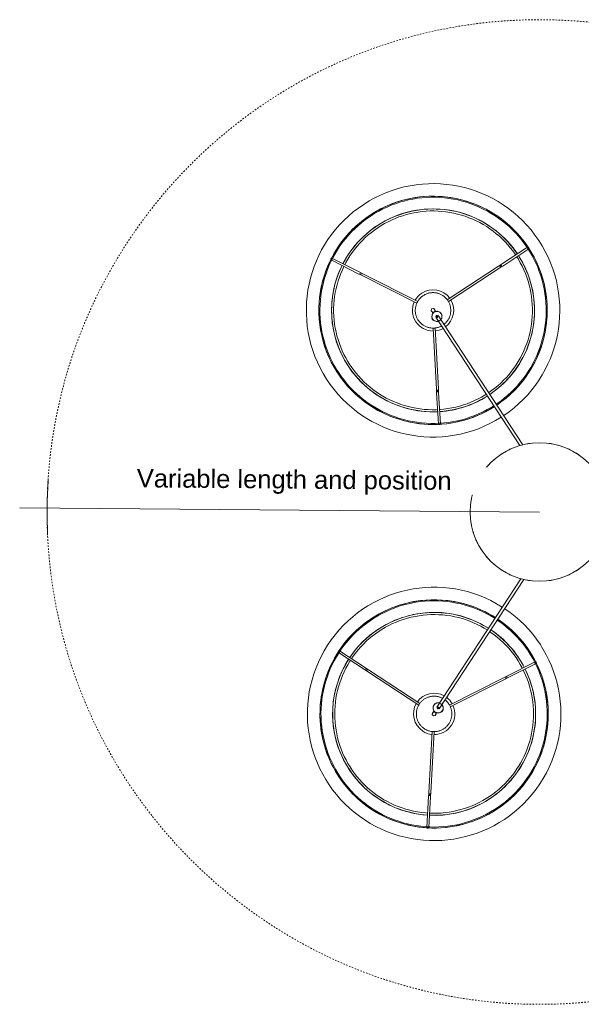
# Model space of a CAD drawing. Header units: millimetres. Extents: x -4228 to 3742, y -1328 to 7565.
# Tile 4 of 7: x -4228 to -3120, y 5623 to 7565. Entities that reach past the tile are written whole.
import ezdxf

# ---------------------------------------------------------------- set-up
doc = ezdxf.new("R2010")
doc.units = ezdxf.units.MM
doc.linetypes.add('Dash', pattern=[6, 3, -3])
doc.layers.add('A-ANNO-DIMS', color=7, linetype='Dash', lineweight=15, true_color=0xd2d2d2)
doc.layers.add('A-ANNO-DIMS-18', color=7, linetype='Continuous', lineweight=9)
doc.layers.add('E-LITE-EQPM', color=7, linetype='Continuous', lineweight=20)
doc.styles.add('Arial', font='arial.ttf', dxfattribs={"height": 36})
doc.dimstyles.new('Radial_-_3mm_Arial', dxfattribs={"dimscale": 304.8, "dimtxt": 36.729338, "dimasz": 0, "dimexe": 0.177165, "dimexo": 0, "dimgap": 0.103346, "dimtad": 1, "dimjust": 3, "dimdec": 0, "dimzin": 0, "dimdsep": 46, "dimtxsty": 'Arial', "dimblk1": 'NONE', "dimblk2": 'NONE', "dimsah": 1, "dimcen": 0.09, "dimdle": 0.177165, "dimadec": 0, "dimazin": 0, "dimtfac": 1, "dimtdec": 4, "dimtix": 1, "dimtmove": 0, "dimatfit": 2, "dimfxl": 1, "dimtvp": 1, "dimtfill": 1, "dimtolj": 1, "dimtzin": 0, "dimarcsym": 2})

# ---------------------------------------------------------------- blocks, each defined once
blk = doc.blocks.new('64314-3L   _Suspended_tensor - 64314-54-3L CONGA Black_White pendant lamp ø450-3L-720679-Planta_PDF')
at = {"layer": 'E-LITE-EQPM'}
for p, q in [((-326.6, -61.6), (-298.9, -6.8)), ((-295.3, -8.6), (-323, -63.4)), ((-388, -197.6), (-133, -30.7)), ((-131.5, -36.9), (-384.7, -202.6)), ((132.5, -32.9), (387.5, -199.7)), ((485.2, -72.6), (518.8, -21.2)), ((522.1, -23.4), (488.5, -74.8)), ((384.2, -204.7), (131, -39)), ((-384.3, -175.9), (-329.8, -67.9)), ((-326.2, -69.7), (-380.7, -177.6)), ((-328.2, -67), (-326.3, -63.2)), ((-324.4, -63.9), (-326.4, -67.9)), ((483, -77.8), (485.3, -74.2)), ((487.1, -75.2), (484.7, -78.9)), ((415.1, -179.7), (481.3, -78.5)), ((484.7, -80.7), (418.4, -182)), ((-392.2, -191.1), (-393.9, -192.2)), ((-393.2, -193.3), (-393.9, -192.2)), ((-393.5, -191.9), (-392.9, -192.9)), ((-390.6, -190), (-392.2, -191.1)), ((-391, -190.3), (-390.4, -191.2)), ((-390.6, -190), (-389.9, -191.1)), ((-381.4, -191.6), (-380.2, -192.5)), ((-553.9, -214.5), (-432.9, -207.7)), ((-432.9, -211.7), (-553.6, -218.5)), ((-397.6, -203.9), (-397.8, -203.9)), ((-396.4, -203.1), (-395.7, -202.6)), ((-392.4, -207.6), (-393.1, -208.1)), ((-391.3, -208.6), (-392.6, -207.7)), ((235.1, -202.9), (173.8, -199.5)), ((174, -195.5), (235.3, -198.9)), ((240.7, -202.2), (236.2, -201.9)), ((236.4, -199.9), (240.8, -200.2)), ((362.9, -210), (242.1, -203.3)), ((242.4, -199.3), (363.1, -206)), ((376.1, -201.1), (376.4, -199.6)), ((378.3, -210.1), (378.9, -209.2)), ((378.3, -210.1), (378.5, -210.2)), ((378.6, -210.3), (380, -211.2)), ((378.8, -210.4), (379.4, -209.4)), ((380, -211.2), (381.7, -212.3)), ((381.3, -212), (381.9, -211.1)), ((382.4, -211.2), (381.7, -212.3)), ((392.6, -210.2), (391.9, -209.8)), ((393.9, -211), (393.9, -211.2)), ((395.2, -204.7), (395.9, -205.2)), ((395.7, -203.3), (395.3, -204.9)), ((-622.2, -218.3), (-560.9, -214.9)), ((-560.7, -218.8), (-622, -222.3)), ((-559.6, -215.8), (-555.3, -215.5)), ((-555.2, -217.5), (-559.6, -217.8)), ((-314.7, -339.2), (-380.8, -238)), ((-377.4, -235.9), (-311.3, -337)), ((466.2, -349.9), (411.6, -241.8)), ((415.2, -240.2), (469.8, -348.1)), ((-310.6, -343.6), (-313, -339.9)), ((-311.3, -338.8), (-308.9, -342.5)), ((-277.2, -396.5), (-310.8, -345.1)), ((-307.4, -342.9), (-273.8, -394.3)), ((469.8, -354.7), (467.8, -350.8)), ((497.1, -411), (469.4, -356.2)), ((469.6, -349.9), (471.5, -353.8)), ((472.9, -354.4), (500.6, -409.2))]:
    blk.add_line(p, q, dxfattribs=at)
at = {"layer": 'E-LITE-EQPM', "flags": 128}
for points in [[(-586.6, -331), (-591.3, -323.4), (-595.8, -315.6), (-600, -307.6), (-603.8, -299.5), (-607.3, -291.2), (-610.5, -282.7), (-613.3, -274.2), (-615.8, -265.5), (-617.9, -256.8), (-619.7, -248), (-621.1, -239.1), (-622.2, -230.1), (-622.9, -221.2), (-623.3, -212.2), (-623.3, -203.2), (-622.9, -194.2), (-622.2, -185.2), (-621.1, -176.3), (-619.6, -167.4), (-617.8, -158.6), (-615.7, -149.8), (-613.2, -141.2), (-610.4, -132.6), (-607.2, -124.2), (-603.7, -115.9), (-599.8, -107.8), (-595.7, -99.8), (-591.2, -92), (-586.4, -84.3), (-581.3, -76.9), (-575.9, -69.7), (-570.3, -62.7), (-564.3, -55.9), (-558.1, -49.4), (-551.7, -43.2), (-545, -37.1), (-538, -31.4), (-530.9, -26), (-523.5, -20.8), (-515.9, -16), (-508.1, -11.4), (-500.2, -7.2), (-492.1, -3.2), (-483.8, 0.3), (-475.4, 3.6), (-466.9, 6.5), (-458.3, 9.1), (-449.6, 11.3), (-440.8, 13.2), (-431.9, 14.7), (-423, 15.9), (-414, 16.7), (-405, 17.2), (-396, 17.2), (-387, 17), (-378, 16.4), (-369.1, 15.4), (-360.2, 14), (-351.3, 12.3), (-342.6, 10.3), (-333.9, 7.9), (-325.3, 5.1), (-316.9, 2), (-308.5, -1.4), (-300.4, -5.1), (-292.3, -9.2), (-284.5, -13.6), (-276.8, -18.3), (-269.3, -23.3), (-262, -28.6), (-255, -34.2), (-248.2, -40.1), (-241.6, -46.2), (-235.2, -52.6), (-229.2, -59.2), (-223.4, -66.1), (-217.8, -73.2), (-212.6, -80.6), (-211.5, -82.2)], [(-213.2, -83.3), (-216.6, -78.3), (-221.9, -71.2), (-227.5, -64.2), (-233.4, -57.5), (-239.5, -51), (-245.9, -44.8), (-252.6, -38.9), (-259.5, -33.2), (-266.5, -27.8), (-273.9, -22.6), (-281.4, -17.8), (-289.1, -13.3), (-296.9, -9.1), (-304.9, -5.2), (-313.1, -1.6), (-321.4, 1.6), (-329.9, 4.5), (-338.4, 7.1), (-347.1, 9.3), (-355.8, 11.2), (-364.6, 12.7), (-373.4, 13.9), (-382.3, 14.7), (-391.2, 15.1), (-400.1, 15.3), (-409.1, 15), (-418, 14.4), (-426.8, 13.4), (-435.7, 12.1), (-444.4, 10.4), (-453.1, 8.4), (-461.7, 6), (-470.2, 3.3), (-478.6, 0.3), (-486.9, -3.1), (-495, -6.8), (-502.9, -10.8), (-510.7, -15.2), (-518.3, -19.8), (-525.8, -24.8), (-533, -30), (-540, -35.6), (-546.8, -41.4), (-553.3, -47.4), (-559.6, -53.8), (-565.6, -60.3), (-571.4, -67.2), (-576.9, -74.2), (-582.1, -81.4), (-587, -88.9), (-591.6, -96.5), (-595.9, -104.4), (-599.8, -112.3), (-603.5, -120.5), (-606.8, -128.8), (-609.8, -137.2), (-612.5, -145.7), (-614.8, -154.3), (-616.8, -163), (-618.4, -171.8), (-619.6, -180.6), (-620.5, -189.5), (-621.1, -198.4), (-621.3, -207.3), (-621.1, -216.2), (-620.6, -225.1), (-619.8, -234), (-618.5, -242.9), (-617, -251.6), (-615, -260.4), (-612.8, -269), (-610.1, -277.5), (-607.2, -285.9), (-603.9, -294.2), (-600.3, -302.4), (-596.3, -310.4), (-592.1, -318.2), (-587.5, -325.9), (-584.9, -329.9)], [(211.1, -84.3), (214.5, -79.3), (219.8, -72.1), (225.5, -65.1), (231.4, -58.3), (237.6, -51.8), (244.1, -45.5), (250.8, -39.5), (257.7, -33.7), (264.9, -28.3), (272.2, -23.1), (279.8, -18.2), (287.6, -13.7), (295.5, -9.4), (303.6, -5.5), (311.9, -1.9), (320.2, 1.4), (328.8, 4.3), (337.4, 6.9), (346.1, 9.1), (354.9, 11), (363.8, 12.6), (372.7, 13.7), (381.7, 14.6), (390.7, 15), (399.7, 15.1), (408.7, 14.9), (417.6, 14.3), (426.6, 13.3), (435.5, 12), (444.3, 10.3), (453.1, 8.2), (461.8, 5.8), (470.4, 3.1), (478.8, 0), (487.1, -3.4), (495.3, -7.1), (503.4, -11.2), (511.2, -15.6), (518.9, -20.3), (526.4, -25.3), (533.7, -30.5), (540.7, -36.1), (547.6, -42), (554.2, -48.1), (560.5, -54.5), (566.6, -61.1), (572.4, -68), (578, -75.1), (583.2, -82.4), (588.2, -89.9), (592.8, -97.6), (597.1, -105.5), (601.2, -113.6), (604.8, -121.8), (608.2, -130.2), (611.2, -138.6), (613.9, -147.2), (616.2, -155.9), (618.2, -164.7), (619.9, -173.6), (621.1, -182.5), (622.1, -191.4), (622.6, -200.4), (622.8, -209.4), (622.7, -218.4), (622.1, -227.4), (621.3, -236.4), (620, -245.3), (618.4, -254.1), (616.5, -262.9), (614.2, -271.6), (611.6, -280.2), (608.6, -288.7), (605.3, -297.1), (601.6, -305.3), (597.6, -313.4), (593.3, -321.3), (588.7, -329), (586.1, -333.1)], [(584.4, -332), (589.2, -324.5), (593.6, -316.7), (597.7, -308.8), (601.5, -300.7), (605, -292.5), (608.1, -284.2), (610.9, -275.7), (613.4, -267.1), (615.5, -258.5), (617.2, -249.7), (618.7, -240.9), (619.7, -232), (620.4, -223.1), (620.8, -214.2), (620.8, -205.3), (620.4, -196.4), (619.7, -187.5), (618.6, -178.6), (617.2, -169.8), (615.4, -161.1), (613.3, -152.4), (610.8, -143.9), (608, -135.4), (604.8, -127), (601.4, -118.8), (597.6, -110.8), (593.4, -102.8), (589, -95.1), (584.2, -87.5), (579.2, -80.2), (573.9, -73), (568.3, -66.1), (562.4, -59.4), (556.2, -52.9), (549.8, -46.7), (543.2, -40.8), (536.3, -35.1), (529.2, -29.7), (521.9, -24.6), (514.4, -19.8), (506.7, -15.3), (498.8, -11.1), (490.8, -7.2), (482.6, -3.6), (474.3, -0.4), (465.8, 2.5), (457.3, 5.1), (448.6, 7.3), (439.9, 9.1), (431.1, 10.6), (422.3, 11.8), (413.4, 12.6), (404.5, 13), (395.5, 13.1), (386.6, 12.9), (377.7, 12.2), (368.8, 11.3), (360, 9.9), (351.3, 8.2), (342.6, 6.2), (334, 3.8), (325.5, 1.1), (317.1, -1.9), (308.8, -5.3), (300.7, -9.1), (292.8, -13.1), (285, -17.4), (277.4, -22.1), (270, -27.1), (262.8, -32.3), (255.8, -37.9), (249, -43.7), (242.5, -49.8), (236.2, -56.1), (230.2, -62.7), (224.4, -69.5), (218.9, -76.6), (213.7, -83.8), (212.7, -85.3)], [(-507.7, -40.5), (-500.9, -36.2), (-494, -32.2), (-486.9, -28.5), (-479.7, -25.1), (-472.3, -22), (-464.8, -19.2), (-457.2, -16.7), (-449.5, -14.5), (-441.7, -12.6), (-433.9, -11), (-426, -9.8), (-418.1, -8.8), (-410.1, -8.2), (-402.1, -7.9), (-394.1, -7.9), (-386.1, -8.2), (-378.1, -8.8), (-370.2, -9.8), (-362.3, -11.1), (-354.5, -12.7), (-346.7, -14.6), (-339, -16.8), (-331.4, -19.3), (-323.9, -22.1), (-316.6, -25.3), (-309.8, -28.5)], [(-311.6, -32), (-314.4, -30.7), (-321.5, -27.5), (-328.8, -24.5), (-336.2, -21.9), (-343.6, -19.6), (-351.2, -17.5), (-358.9, -15.8), (-366.6, -14.4), (-374.3, -13.3), (-382.1, -12.5), (-390, -12), (-397.8, -11.8), (-405.6, -12), (-413.5, -12.4), (-421.3, -13.2), (-429, -14.3), (-436.7, -15.6), (-444.4, -17.3), (-452, -19.3), (-459.5, -21.6), (-466.9, -24.2), (-474.2, -27.1), (-481.3, -30.3), (-488.3, -33.8), (-495.2, -37.5), (-502, -41.5), (-505.5, -43.8)], [(232.1, -98), (233.6, -95.6), (238.4, -89.1), (243.3, -82.9), (248.5, -76.8), (254, -70.9), (259.6, -65.3), (265.5, -59.9), (271.6, -54.7), (277.9, -49.8), (284.4, -45.1), (291.1, -40.7), (298, -36.6), (305, -32.7), (312.1, -29.2), (319.4, -25.9), (326.9, -22.9), (334.4, -20.2), (342, -17.8), (349.8, -15.8), (357.6, -14), (365.4, -12.6), (373.3, -11.4), (381.3, -10.6), (389.3, -10.1), (397.3, -9.9), (405.3, -10.1), (413.3, -10.5), (421.2, -11.3), (429.2, -12.4), (437, -13.8), (444.8, -15.6), (452.6, -17.6), (460.2, -19.9), (467.8, -22.6), (475.2, -25.5), (482.5, -28.8), (489.7, -32.3), (496.7, -36.1), (503.6, -40.2), (505.6, -41.5)], [(503.4, -44.9), (498.4, -41.7), (491.6, -37.9), (484.6, -34.2), (477.5, -30.9), (470.3, -27.9), (463, -25.1), (455.5, -22.6), (448, -20.5), (440.4, -18.6), (432.7, -17.1), (425, -15.8), (417.2, -14.9), (409.4, -14.3), (401.5, -14), (393.7, -14), (385.9, -14.3), (378, -14.9), (370.3, -15.9), (362.5, -17.1), (354.8, -18.7), (347.2, -20.6), (339.7, -22.7), (332.3, -25.2), (324.9, -28), (317.7, -31), (310.6, -34.4), (303.7, -38), (296.9, -41.9), (290.2, -46.1), (283.8, -50.5), (277.5, -55.2), (271.4, -60.1), (265.5, -65.3), (259.8, -70.7), (254.3, -76.3), (249.1, -82.2), (244.1, -88.2), (239.4, -94.4), (235.4, -100.2)], [(-235.9, -98.1), (-237.4, -95.8), (-242, -89.4), (-246.9, -83.3), (-252, -77.3), (-257.3, -71.6), (-262.9, -66.1), (-268.7, -60.8), (-274.6, -55.7), (-280.8, -50.9), (-287.2, -46.3), (-293.7, -42), (-300.5, -37.9), (-307.3, -34.2), (-308.1, -33.8)], [(-306.3, -30.2), (-302.2, -32.4), (-295.3, -36.3), (-288.5, -40.6), (-281.9, -45.1), (-275.5, -49.9), (-269.3, -54.9), (-263.3, -60.2), (-257.5, -65.7), (-251.9, -71.5), (-246.6, -77.4), (-241.5, -83.6), (-236.6, -90), (-232.5, -95.9)], [(-598, -217), (-598.1, -213.8), (-598.2, -205.8), (-598, -197.8), (-597.4, -189.9), (-596.5, -181.9), (-595.3, -174), (-593.8, -166.2), (-592, -158.4), (-589.9, -150.7), (-587.4, -143), (-584.7, -135.5), (-581.7, -128.1), (-578.3, -120.8), (-574.7, -113.7), (-570.8, -106.7), (-566.6, -99.9), (-562.2, -93.3), (-557.5, -86.8), (-552.5, -80.5), (-547.3, -74.5), (-541.8, -68.6), (-536.1, -63), (-530.2, -57.6), (-524.1, -52.4), (-517.8, -47.5), (-511.3, -42.9), (-507.7, -40.5)], [(-505.5, -43.8), (-512, -48.2), (-518.3, -52.9), (-524.4, -57.8), (-530.3, -63), (-536, -68.4), (-541.4, -74), (-546.7, -79.8), (-551.7, -85.9), (-556.4, -92.1), (-560.9, -98.5), (-565.2, -105.1), (-569.1, -111.9), (-572.8, -118.8), (-576.3, -125.9), (-579.4, -133), (-582.2, -140.3), (-584.8, -147.8), (-587, -155.3), (-589, -162.9), (-590.6, -170.5), (-592, -178.2), (-593, -186), (-593.7, -193.8), (-594.1, -201.7), (-594.2, -209.5), (-594, -216.8)], [(487.8, -384), (491.8, -381.9), (498.6, -378), (505.3, -373.8), (511.7, -369.4), (518, -364.7), (524.1, -359.7), (530, -354.6), (535.7, -349.2), (541.1, -343.5), (546.4, -337.7), (551.4, -331.6), (556.1, -325.4), (560.6, -319), (564.8, -312.4), (568.8, -305.6), (572.5, -298.7), (575.9, -291.6), (579, -284.5), (581.9, -277.1), (584.4, -269.7), (586.6, -262.2), (588.6, -254.6), (590.2, -247), (591.5, -239.2), (592.6, -231.5), (593.3, -223.7), (593.7, -215.8), (593.7, -208), (593.5, -200.1), (592.9, -192.3), (592.1, -184.5), (590.9, -176.8), (589.4, -169.1), (587.7, -161.5), (585.6, -153.9), (583.2, -146.4), (580.5, -139.1), (577.5, -131.8), (574.2, -124.7), (570.7, -117.7), (566.9, -110.9), (562.8, -104.2), (558.4, -97.7), (553.8, -91.3), (548.9, -85.2), (543.8, -79.2), (538.5, -73.5), (532.9, -68), (527.1, -62.7), (521.1, -57.6), (514.9, -52.8), (508.6, -48.3), (506.6, -47)], [(508.8, -43.6), (513.8, -47.1), (520.3, -51.8), (526.5, -56.9), (532.5, -62.1), (538.3, -67.6), (543.9, -73.4), (549.2, -79.3), (554.3, -85.5), (559.2, -91.9), (563.8, -98.4), (568.1, -105.1), (572.1, -112), (575.9, -119.1), (579.4, -126.3), (582.6, -133.6), (585.5, -141.1), (588.1, -148.6), (590.4, -156.3), (592.4, -164), (594.1, -171.9), (595.4, -179.7), (596.5, -187.7), (597.2, -195.6), (597.6, -203.6), (597.7, -211.6), (597.5, -219.6), (597, -227.6), (596.1, -235.6), (594.9, -243.5), (593.4, -251.3), (591.6, -259.1), (589.5, -266.8), (587, -274.4), (584.3, -282), (581.3, -289.4), (578, -296.6), (574.3, -303.8), (570.5, -310.8), (566.3, -317.6), (561.8, -324.2), (557.1, -330.7), (552.2, -337), (547, -343.1), (541.5, -348.9), (535.9, -354.6), (530, -360), (523.9, -365.1), (517.5, -370.1), (511.1, -374.7), (504.4, -379.1), (497.5, -383.3), (490.5, -387.1), (489.6, -387.5)], [(-326.6, -61.6), (-329.1, -66.5), (-329.8, -67.9)], [(-326.2, -69.7), (-323.6, -64.5), (-323, -63.4)], [(485.2, -72.6), (482.2, -77.2), (481.3, -78.5)], [(484.7, -80.7), (487.9, -75.8), (488.5, -74.8)], [(-208.3, -87.2), (-205.1, -92.2), (-200.6, -100), (-196.5, -108), (-192.7, -116.2), (-189.2, -124.5), (-186, -132.9), (-183.2, -141.4), (-180.7, -150.1), (-178.6, -158.8), (-176.8, -167.7), (-175.3, -176.5), (-174.3, -185.5), (-173.6, -194.5), (-173.2, -203.5), (-173.2, -212.5), (-173.6, -221.5), (-174.3, -230.4), (-175.4, -239.4), (-176.8, -248.2), (-178.6, -257.1), (-180.8, -265.8), (-183.3, -274.5), (-186.1, -283), (-189.3, -291.4), (-192.8, -299.7), (-196.6, -307.9), (-200.8, -315.8), (-205.3, -323.7), (-210, -331.3), (-215.1, -338.7), (-220.5, -345.9), (-226.2, -352.9), (-232.1, -359.7), (-238.3, -366.2), (-244.8, -372.5), (-251.5, -378.5), (-258.4, -384.2), (-265.6, -389.7), (-273, -394.8), (-280.6, -399.7), (-288.3, -404.2), (-296.3, -408.5), (-304.4, -412.4), (-312.6, -416), (-321, -419.2), (-329.5, -422.1), (-338.2, -424.7), (-346.9, -426.9), (-355.7, -428.8), (-364.6, -430.4), (-373.5, -431.5), (-382.5, -432.3), (-391.4, -432.8), (-400.4, -432.9), (-409.4, -432.6), (-418.4, -432), (-427.4, -431), (-436.3, -429.6), (-445.1, -427.9), (-453.9, -425.9), (-462.6, -423.5), (-471.1, -420.8), (-479.6, -417.7), (-487.9, -414.2), (-496.1, -410.5), (-504.1, -406.4), (-512, -402), (-519.7, -397.3), (-527.1, -392.3), (-534.4, -387), (-541.5, -381.4), (-548.3, -375.6), (-554.9, -369.4), (-561.2, -363), (-567.3, -356.4), (-573.1, -349.5), (-578.6, -342.4), (-583.9, -335.1), (-586.6, -331)], [(-584.9, -329.9), (-579.9, -337.3), (-574.5, -344.5), (-568.9, -351.4), (-563.1, -358.1), (-556.9, -364.6), (-550.5, -370.8), (-543.9, -376.8), (-537, -382.5), (-529.9, -387.9), (-522.6, -393), (-515.1, -397.8), (-507.4, -402.3), (-499.5, -406.5), (-491.5, -410.4), (-483.3, -414), (-475, -417.2), (-466.6, -420.2), (-458, -422.7), (-449.4, -424.9), (-440.7, -426.8), (-431.9, -428.3), (-423, -429.5), (-414.2, -430.3), (-405.2, -430.8), (-396.3, -430.9), (-387.4, -430.6), (-378.5, -430), (-369.6, -429), (-360.8, -427.7), (-352, -426), (-343.4, -424), (-334.7, -421.7), (-326.2, -419), (-317.9, -415.9), (-309.6, -412.5), (-301.5, -408.8), (-293.5, -404.8), (-285.7, -400.4), (-278.1, -395.8), (-270.7, -390.8), (-263.5, -385.6), (-256.5, -380.1), (-249.7, -374.3), (-243.2, -368.2), (-236.9, -361.9), (-230.9, -355.3), (-225.1, -348.5), (-219.6, -341.4), (-214.4, -334.2), (-209.5, -326.7), (-204.9, -319.1), (-200.6, -311.3), (-196.6, -303.3), (-193, -295.1), (-189.6, -286.9), (-186.6, -278.5), (-184, -269.9), (-181.7, -261.3), (-179.7, -252.6), (-178.1, -243.8), (-176.8, -235), (-175.9, -226.1), (-175.4, -217.2), (-175.2, -208.3), (-175.3, -199.4), (-175.8, -190.5), (-176.7, -181.6), (-177.9, -172.8), (-179.5, -164), (-181.4, -155.3), (-183.7, -146.6), (-186.3, -138.1), (-189.3, -129.7), (-192.6, -121.4), (-196.2, -113.2), (-200.1, -105.2), (-204.4, -97.4), (-209, -89.7), (-209.9, -88.2)], [(586.1, -333.1), (581, -340.6), (575.6, -347.8), (570, -354.8), (564.1, -361.6), (557.9, -368.1), (551.4, -374.4), (544.7, -380.4), (537.8, -386.1), (530.6, -391.6), (523.2, -396.8), (515.7, -401.6), (507.9, -406.2), (500, -410.4), (491.9, -414.4), (483.6, -418), (475.2, -421.2), (466.7, -424.2), (458.1, -426.8), (449.4, -429), (440.6, -430.9), (431.7, -432.4), (422.8, -433.6), (413.8, -434.4), (404.8, -434.9), (395.8, -435), (386.8, -434.7), (377.9, -434.1), (368.9, -433.1), (360, -431.8), (351.2, -430.1), (342.4, -428.1), (333.7, -425.7), (325.1, -423), (316.7, -419.9), (308.3, -416.5), (300.2, -412.7), (292.1, -408.7), (284.3, -404.3), (276.6, -399.6), (269.1, -394.6), (261.8, -389.3), (254.7, -383.7), (247.9, -377.9), (241.3, -371.7), (235, -365.4), (228.9, -358.7), (223.1, -351.9), (217.5, -344.8), (212.3, -337.4), (207.3, -329.9), (202.7, -322.2), (198.3, -314.3), (194.3, -306.3), (190.6, -298), (187.3, -289.7), (184.3, -281.2), (181.6, -272.6), (179.2, -263.9), (177.3, -255.1), (175.6, -246.3), (174.4, -237.4), (173.4, -228.4), (172.9, -219.4), (172.7, -210.4), (172.8, -201.4), (173.4, -192.5), (174.2, -183.5), (175.5, -174.6), (177.1, -165.7), (179, -156.9), (181.3, -148.2), (183.9, -139.6), (186.9, -131.1), (190.2, -122.8), (193.9, -114.5), (197.9, -106.5), (202.2, -98.5), (206.8, -90.8), (207.8, -89.2)], [(209.5, -90.4), (206.3, -95.4), (201.9, -103.1), (197.8, -111), (194, -119.1), (190.5, -127.3), (187.4, -135.7), (184.6, -144.2), (182.1, -152.7), (180, -161.4), (178.2, -170.1), (176.8, -179), (175.8, -187.8), (175.1, -196.7), (174.7, -205.6), (174.7, -214.5), (175.1, -223.5), (175.8, -232.4), (176.9, -241.2), (178.3, -250), (180.1, -258.8), (182.2, -267.4), (184.7, -276), (187.5, -284.5), (190.6, -292.8), (194.1, -301), (197.9, -309.1), (202.1, -317), (206.5, -324.8), (211.2, -332.3), (216.3, -339.7), (221.6, -346.8), (227.2, -353.8), (233.1, -360.5), (239.3, -366.9), (245.7, -373.1), (252.3, -379.1), (259.2, -384.8), (266.3, -390.2), (273.6, -395.3), (281.1, -400.1), (288.8, -404.6), (296.7, -408.8), (304.7, -412.7), (312.9, -416.2), (321.2, -419.5), (329.7, -422.4), (338.2, -424.9), (346.9, -427.1), (355.6, -429), (364.4, -430.5), (373.2, -431.6), (382.1, -432.4), (391, -432.9), (400, -433), (408.9, -432.7), (417.8, -432.1), (426.6, -431.1), (435.5, -429.8), (444.2, -428.1), (452.9, -426.1), (461.5, -423.7), (470, -421), (478.4, -417.9), (486.6, -414.5), (494.8, -410.8), (502.7, -406.8), (510.5, -402.4), (518.1, -397.7), (525.5, -392.8), (532.7, -387.5), (539.7, -382), (546.5, -376.2), (553, -370.1), (559.3, -363.7), (565.3, -357.2), (571.1, -350.3), (576.6, -343.3), (581.7, -336), (584.4, -332)], [(-289.3, -370.7), (-284.5, -367.4), (-278.2, -362.7), (-272.1, -357.8), (-266.2, -352.6), (-260.5, -347.2), (-255, -341.6), (-249.8, -335.8), (-244.8, -329.7), (-240, -323.5), (-235.5, -317.1), (-231.3, -310.5), (-227.3, -303.7), (-223.6, -296.8), (-220.2, -289.8), (-217.1, -282.6), (-214.2, -275.3), (-211.7, -267.9), (-209.4, -260.4), (-207.5, -252.8), (-205.8, -245.1), (-204.5, -237.4), (-203.5, -229.6), (-202.7, -221.8), (-202.3, -214), (-202.2, -206.1), (-202.5, -198.3), (-203, -190.5), (-203.9, -182.7), (-205, -174.9), (-206.5, -167.2), (-208.3, -159.6), (-210.3, -152), (-212.7, -144.6), (-215.4, -137.2), (-218.4, -129.9), (-221.6, -122.8), (-225.2, -115.8), (-229, -109), (-232.6, -103.1)], [(-229.3, -100.9), (-227.7, -103.3), (-223.7, -110.2), (-219.9, -117.2), (-216.5, -124.4), (-213.3, -131.7), (-210.4, -139.2), (-207.8, -146.8), (-205.5, -154.4), (-203.5, -162.2), (-201.8, -170), (-200.5, -177.9), (-199.4, -185.8), (-198.7, -193.8), (-198.3, -201.8), (-198.2, -209.8), (-198.5, -217.8), (-199, -225.8), (-199.9, -233.7), (-201.1, -241.6), (-202.6, -249.5), (-204.4, -257.3), (-206.6, -265), (-209, -272.6), (-211.8, -280.1), (-214.8, -287.5), (-218.1, -294.8), (-221.8, -301.9), (-225.7, -308.9), (-229.8, -315.7), (-234.3, -322.4), (-239, -328.8), (-244, -335.1), (-249.2, -341.2), (-254.6, -347), (-260.3, -352.6), (-266.2, -358), (-272.3, -363.2), (-278.6, -368.1), (-285.1, -372.8), (-287.1, -374.1)], [(198.2, -196.9), (198.5, -192.3), (199.4, -184.3), (200.6, -176.4), (202.1, -168.5), (203.9, -160.7), (206, -153), (208.4, -145.4), (211.2, -137.9), (214.2, -130.5), (217.5, -123.2), (221.1, -116.1), (225, -109.1), (228.8, -103)], [(232.1, -105.2), (230.7, -107.5), (226.7, -114.2), (223, -121.1), (219.6, -128.2), (216.5, -135.4), (213.6, -142.7), (211.1, -150.1), (208.9, -157.6), (206.9, -165.2), (205.3, -172.9), (204, -180.6), (202.9, -188.4), (202.2, -196.2), (202.2, -197.1)], [(-401.6, -242.7), (-403, -242.5), (-404.4, -242.3), (-405.7, -242), (-407.1, -241.7), (-408.4, -241.3), (-409.8, -240.9), (-411.1, -240.4), (-412.4, -239.9), (-413.6, -239.3), (-414.9, -238.6), (-416.1, -237.9), (-417.3, -237.2), (-418.4, -236.4), (-419.6, -235.6), (-420.7, -234.7), (-421.7, -233.8), (-422.7, -232.8), (-423.7, -231.8), (-424.7, -230.8), (-425.6, -229.7), (-426.4, -228.6), (-427.2, -227.5), (-428, -226.3), (-428.7, -225.1), (-429.3, -223.8), (-430, -222.6), (-430.5, -221.3), (-431, -220), (-431.5, -218.7), (-431.9, -217.3), (-432.3, -216), (-432.6, -214.6), (-432.8, -213.2), (-433, -211.8), (-433.1, -210.5), (-433.2, -209.1), (-433.2, -207.7), (-433.2, -206.3), (-433.1, -204.9), (-432.9, -203.5), (-432.7, -202.1), (-432.5, -200.7), (-432.2, -199.3), (-431.8, -198), (-431.4, -196.7), (-430.9, -195.3), (-430.4, -194), (-429.8, -192.8), (-429.2, -191.5), (-428.5, -190.3), (-427.8, -189.1), (-427, -187.9), (-426.2, -186.8), (-425.3, -185.7), (-424.4, -184.6), (-423.5, -183.6), (-422.5, -182.6), (-421.4, -181.7), (-420.4, -180.8), (-419.3, -179.9), (-418.1, -179.1), (-417, -178.3), (-415.8, -177.6), (-414.5, -176.9), (-413.3, -176.3), (-412, -175.7), (-410.7, -175.2), (-409.4, -174.7), (-408.1, -174.3), (-406.7, -173.9), (-405.4, -173.6), (-404, -173.3), (-402.6, -173.1), (-401.2, -173), (-399.8, -172.9), (-398.4, -172.8), (-397, -172.9), (-395.6, -172.9), (-394.9, -173)], [(-394.9, -173), (-393.5, -173.2), (-392.1, -173.4), (-390.7, -173.7), (-389.3, -174), (-388, -174.4), (-386.7, -174.8), (-385.4, -175.3), (-384.1, -175.8), (-382.8, -176.4), (-381.6, -177.1), (-380.3, -177.8), (-379.1, -178.5), (-378, -179.3), (-376.9, -180.1), (-375.8, -181), (-374.7, -181.9), (-373.7, -182.9), (-372.7, -183.9), (-371.8, -184.9), (-370.9, -186), (-370.7, -186.2)], [(-367.4, -191.3), (-367.1, -191.9), (-366.5, -193.1), (-365.9, -194.4), (-365.4, -195.7), (-364.9, -197), (-364.5, -198.4), (-364.2, -199.7), (-363.9, -201.1), (-363.6, -202.5), (-363.4, -203.8), (-363.3, -205.2), (-363.2, -206.6), (-363.2, -208), (-363.3, -209.4), (-363.3, -210.8), (-363.5, -212.2), (-363.7, -213.6), (-364, -215), (-364.3, -216.4), (-364.6, -217.7), (-365.1, -219), (-365.5, -220.4), (-366.1, -221.7), (-366.6, -222.9), (-367.3, -224.2), (-367.9, -225.4), (-368.7, -226.6), (-369.4, -227.8), (-370.3, -228.9), (-371.1, -230), (-372, -231.1), (-373, -232.1), (-374, -233.1), (-375, -234), (-376.1, -234.9), (-377.2, -235.8), (-378.3, -236.6), (-379.5, -237.4), (-380.7, -238.1), (-381.9, -238.8), (-383.1, -239.4), (-384.4, -240), (-385.7, -240.5), (-387, -241), (-388.4, -241.4), (-389.7, -241.8), (-391.1, -242.1), (-392.5, -242.4), (-393.8, -242.6), (-395.2, -242.7), (-396.6, -242.8), (-398, -242.8), (-399.4, -242.8), (-400.8, -242.8), (-401.6, -242.7)], [(-395.1, -195.3), (-394.5, -193.8), (-393.4, -193)], [(-390.1, -190.7), (-389.3, -190.2), (-387.4, -190.3)], [(-386, -190.3), (-383, -190.4), (-382, -191.1)], [(364.5, -220.8), (364.1, -219.5), (363.7, -218.1), (363.4, -216.8), (363.2, -215.4), (363, -214), (362.8, -212.6), (362.8, -211.2), (362.7, -209.8), (362.8, -208.4), (362.9, -207), (363, -205.6), (363.2, -204.2), (363.5, -202.9), (363.8, -201.5), (364.1, -200.1), (364.6, -198.8), (365, -197.5), (365.5, -196.2), (366.1, -194.9), (366.8, -193.7), (366.9, -193.4)], [(370.2, -188.4), (370.6, -187.8), (371.5, -186.8), (372.5, -185.7), (373.4, -184.8), (374.5, -183.8), (375.5, -182.9), (376.6, -182), (377.8, -181.2), (378.9, -180.4), (380.1, -179.7), (381.4, -179), (382.6, -178.4), (383.9, -177.8), (385.2, -177.3), (386.5, -176.8), (387.8, -176.4), (389.2, -176), (390.5, -175.7), (391.9, -175.4), (393.3, -175.2), (394.7, -175.1), (396.1, -175), (397.5, -175), (398.9, -175), (400.3, -175.1), (401.7, -175.2), (403.1, -175.4), (404.5, -175.6), (405.8, -175.9), (407.2, -176.3), (408.5, -176.7), (409.8, -177.1), (411.1, -177.6), (412.4, -178.2), (413.7, -178.8), (414.9, -179.5), (416.1, -180.2), (417.3, -180.9), (418.4, -181.7), (419.6, -182.6), (420.6, -183.5), (421.7, -184.4), (422.7, -185.4), (423.6, -186.4), (424.6, -187.5), (425.4, -188.6), (426.3, -189.7), (427.1, -190.9), (427.8, -192), (428.5, -193.3), (429.1, -194.5), (429.7, -195.8), (430.3, -197.1), (430.8, -198.4), (431, -199.1)], [(379.7, -194.6), (382.1, -192.6), (385.5, -192.4)], [(386.8, -192.3), (388.4, -192.2), (390.6, -193.6)], [(-397.8, -203.9), (-401.3, -205.4), (-402, -209.1), (-399.2, -211.7), (-398.6, -211.8)], [(-399.9, -205.3), (-398.3, -204.3), (-396.4, -203.1)], [(-398.6, -211.8), (-395.1, -210.3), (-394.9, -209.2)], [(-395.8, -202.7), (-396.7, -199.7), (-395.5, -196.5)], [(-393.1, -208.1), (-396.1, -210.1), (-396.6, -210.4)], [(-386.7, -209.9), (-389.7, -209.8), (-390.8, -209.1)], [(-381.6, -208.7), (-383.4, -210), (-385.3, -209.9)], [(-377.7, -204.9), (-378.2, -206.4), (-380.3, -207.8)], [(-376.9, -197.5), (-376.1, -200.5), (-377.3, -203.7)], [(288.3, -377.3), (281.7, -372.8), (275.2, -368), (269, -363), (263, -357.7), (257.2, -352.2), (251.6, -346.5), (246.3, -340.5), (241.2, -334.4), (236.3, -328), (231.7, -321.4), (227.4, -314.7), (223.3, -307.8), (219.6, -300.8), (216.1, -293.6), (212.9, -286.2), (210, -278.8), (207.4, -271.2), (205.1, -263.6), (203.1, -255.8), (201.4, -248), (200, -240.1), (199, -232.2), (198.3, -224.2), (197.8, -216.2), (197.8, -208.2), (198, -200.7)], [(202, -201), (201.8, -204), (201.8, -211.9), (202, -219.7), (202.5, -227.5), (203.4, -235.3), (204.6, -243.1), (206.1, -250.8), (207.8, -258.4), (209.9, -266), (212.3, -273.4), (215, -280.8), (218, -288), (221.3, -295.2), (224.8, -302.2), (228.6, -309), (232.7, -315.7), (237.1, -322.2), (241.7, -328.5), (246.6, -334.7), (251.7, -340.6), (257, -346.4), (262.6, -351.9), (268.4, -357.2), (274.4, -362.2), (280.6, -367), (286.9, -371.6), (290.5, -373.9)], [(235.1, -202.9), (240.6, -203.2), (242.1, -203.3)], [(242.4, -199.3), (236.5, -198.9), (235.3, -198.9)], [(431, -199.1), (431.4, -200.4), (431.8, -201.8), (432.1, -203.1), (432.3, -204.5), (432.5, -205.9), (432.6, -207.3), (432.7, -208.7), (432.7, -210.1), (432.7, -211.5), (432.6, -212.9), (432.5, -214.3), (432.3, -215.7), (432, -217.1), (431.7, -218.4), (431.3, -219.8), (430.9, -221.1), (430.4, -222.4), (429.9, -223.7), (429.3, -225), (428.7, -226.2), (428, -227.5), (427.3, -228.7), (426.5, -229.8), (425.7, -231), (424.9, -232.1), (423.9, -233.1), (423, -234.2), (422, -235.2), (421, -236.1), (419.9, -237), (418.8, -237.9), (417.7, -238.7), (416.5, -239.5), (415.3, -240.2), (414.1, -240.9), (412.9, -241.5), (411.6, -242.1), (410.3, -242.6), (409, -243.1), (407.6, -243.5), (406.3, -243.9), (404.9, -244.2), (403.5, -244.5), (402.2, -244.7), (400.8, -244.8), (399.4, -244.9), (398, -245), (396.6, -244.9), (395.2, -244.9), (393.8, -244.7), (392.4, -244.5), (391, -244.3), (389.6, -244), (388.3, -243.7), (386.9, -243.3), (385.6, -242.8), (384.3, -242.3), (383, -241.7), (381.8, -241.1), (380.5, -240.4), (379.3, -239.7), (378.2, -239), (377, -238.2), (375.9, -237.3), (374.8, -236.4), (373.8, -235.5), (372.8, -234.5), (371.8, -233.5), (370.9, -232.4), (370, -231.3), (369.2, -230.2), (368.4, -229.1), (367.7, -227.9), (367, -226.7), (366.3, -225.4), (365.7, -224.2), (365.2, -222.9), (364.7, -221.5), (364.5, -220.8)], [(376.8, -205.8), (375.6, -203.1), (375.9, -201.8)], [(378.8, -209.4), (378, -208.9), (377.3, -207.1)], [(385, -212.1), (383.4, -212.2), (382.2, -211.5)], [(392.1, -209.8), (389.6, -211.8), (386.2, -212)], [(391.8, -194.4), (393.7, -195.6), (394.5, -197.3)], [(396.1, -212.5), (394.5, -211.4), (392.6, -210.2)], [(393.9, -211.2), (396.7, -213.8), (400.4, -212.9), (401.7, -209.3), (401.5, -208.7)], [(395, -198.6), (396.1, -201.4), (395.8, -202.6)], [(395.9, -205.2), (398.9, -207.1), (399.4, -207.5)], [(401.5, -208.7), (398.8, -206.1), (397.6, -206.4)], [(-290.5, -376.3), (-295.5, -379.4), (-302.5, -383.4), (-309.6, -387.1), (-316.8, -390.5), (-324.2, -393.6), (-331.7, -396.4), (-339.3, -398.9), (-346.9, -401.1), (-354.7, -403), (-362.6, -404.6), (-370.4, -405.9), (-378.4, -406.8), (-386.4, -407.5), (-394.4, -407.8), (-402.4, -407.8), (-410.4, -407.4), (-418.3, -406.8), (-426.3, -405.8), (-434.2, -404.6), (-442, -403), (-449.8, -401.1), (-457.5, -398.8), (-465, -396.3), (-472.5, -393.5), (-479.9, -390.4), (-487.1, -387), (-494.2, -383.3), (-501.2, -379.3), (-507.9, -375), (-514.5, -370.5), (-521, -365.7), (-527.2, -360.7), (-533.2, -355.4), (-539, -349.9), (-544.5, -344.2), (-549.9, -338.2), (-555, -332), (-559.8, -325.7), (-564.4, -319.1), (-568.7, -312.4), (-572.8, -305.5), (-576.5, -298.4), (-580, -291.2), (-583.2, -283.9), (-586.1, -276.4), (-588.7, -268.9), (-591, -261.2), (-593, -253.4), (-594.6, -245.6), (-596, -237.7), (-597, -229.8), (-597.7, -221.8), (-597.8, -220.9)], [(-593.8, -220.6), (-593.5, -225.1), (-592.6, -232.9), (-591.4, -240.7), (-590, -248.4), (-588.2, -256), (-586.1, -263.6), (-583.7, -271.1), (-581.1, -278.4), (-578.1, -285.7), (-574.8, -292.8), (-571.3, -299.8), (-567.5, -306.7), (-563.4, -313.3), (-559, -319.9), (-554.4, -326.2), (-549.6, -332.4), (-544.5, -338.3), (-539.1, -344), (-533.6, -349.6), (-527.8, -354.9), (-521.8, -359.9), (-515.6, -364.8), (-509.3, -369.3), (-502.7, -373.6), (-496, -377.7), (-489.1, -381.5), (-482.1, -385), (-475, -388.2), (-467.7, -391.1), (-460.3, -393.7), (-452.8, -396.1), (-445.2, -398.1), (-437.6, -399.8), (-429.9, -401.2), (-422.1, -402.3), (-414.3, -403.1), (-406.5, -403.6), (-398.7, -403.8), (-390.8, -403.7), (-383, -403.2), (-375.2, -402.4), (-367.4, -401.4), (-359.7, -400), (-352.1, -398.3), (-344.5, -396.3), (-337, -394), (-329.6, -391.4), (-322.3, -388.5), (-315.1, -385.3), (-308.1, -381.9), (-301.2, -378.1), (-294.5, -374.1), (-292.6, -372.9)], [(-553.9, -214.5), (-559.7, -214.8), (-560.9, -214.9)], [(-560.7, -218.8), (-555.2, -218.5), (-553.6, -218.5)], [(-314.7, -339.2), (-311.4, -344.1), (-310.8, -345.1)], [(-307.4, -342.9), (-310.5, -338.3), (-311.3, -337)], [(472.9, -354.4), (470.5, -349.4), (469.8, -348.1)], [(466.2, -349.9), (468.8, -355.1), (469.4, -356.2)], [(486.2, -389.3), (483.3, -390.7), (476.1, -394), (468.6, -396.9), (461.1, -399.6), (453.5, -402), (445.7, -404.1), (437.9, -405.8), (430.1, -407.3), (422.1, -408.4), (414.2, -409.2), (406.2, -409.7), (398.2, -409.9), (390.2, -409.8), (382.2, -409.3), (374.3, -408.5), (366.3, -407.4), (358.5, -406), (350.7, -404.3), (342.9, -402.3), (335.3, -399.9), (327.7, -397.3), (320.3, -394.3), (313, -391.1), (305.8, -387.5), (298.8, -383.7), (291.9, -379.6), (288.3, -377.3)], [(290.5, -373.9), (297.1, -378.1), (303.9, -382), (310.9, -385.6), (318, -388.9), (325.2, -392), (332.5, -394.7), (340, -397.2), (347.5, -399.4), (355.1, -401.2), (362.8, -402.8), (370.5, -404), (378.3, -405), (386.1, -405.6), (394, -405.9), (401.8, -405.9), (409.6, -405.6), (417.5, -404.9), (425.2, -404), (433, -402.7), (440.7, -401.2), (448.3, -399.3), (455.8, -397.1), (463.2, -394.7), (470.6, -391.9), (477.8, -388.8), (484.4, -385.7)]]:
    blk.add_lwpolyline(points, dxfattribs=at)
at = {"layer": 'E-LITE-EQPM'}
for centre, radius, start, end in [((0, 0), 136.7, 145.0727, 148.5613), ((0, 0), 136.7, 31.4387, 34.9273), ((0, 0), 136.7, 153.0539, 156.4727), ((0, 0), 136.7, 23.5273, 26.9461), ((-398.2, -207.8), 249.9, 33.8696, 213.1948), ((0, 0), 136.7, 161.0703, 164.2892), ((0, 0), 136.7, 15.7108, 18.9297), ((397.7, -209.9), 249.9, 326.8092, 146.1283), ((0, 0), 136.7, 169.4741, 172.16), ((0, 0), 136.7, 7.84, 10.5259), ((-398.2, -207.8), 225.1, 33.942, 213.1948), ((397.7, -209.9), 225.1, 326.8092, 146.0531), ((-398.2, -207.8), 200.2, 90.3101, 123.1948), ((-398.2, -207.8), 200.2, 63.7516, 90.2504), ((0, 0), 136.7, 187.84, 190.5259), ((0, 0), 136.7, 349.4741, 352.16), ((397.7, -209.9), 200.2, 68.9944, 145.9589), ((-398.2, -207.8), 200.2, 34.0328, 62.6449), ((0, 0), 136.7, 195.7108, 198.9297), ((0, 0), 136.7, 341.0703, 344.2892), ((397.7, -209.9), 200.2, 57.3845, 68.9246), ((-398.2, -207.8), 200.2, 123.1948, 182.6302), ((0, 0), 136.7, 203.5273, 206.9461), ((0, 0), 136.7, 333.0539, 336.4727), ((397.7, -209.9), 200.2, 37.7707, 56.255), ((-398.2, -207.8), 249.9, 213.1948, 32.4971), ((0, 0), 136.7, 211.4387, 214.9273), ((0, 0), 136.7, 325.0727, 328.5613), ((397.7, -209.9), 249.9, 147.5008, 326.8092), ((-398.2, -207.8), 225.1, 213.1948, 32.42), ((0, 0), 136.7, 219.2715, 222.799), ((0, 0), 136.7, 317.201, 320.7285), ((397.7, -209.9), 225.1, 147.5751, 326.8092), ((397.7, -209.9), 200.2, 297.3513, 37.6979), ((-398.2, -207.8), 200.2, 303.749, 32.3235), ((0, 0), 136.7, 227.201, 230.7285), ((0, 0), 136.7, 235.0727, 238.5613), ((0, 0), 136.7, 301.5039, 304.9273), ((0, 0), 136.7, 309.2715, 312.799), ((397.7, -209.9), 200.2, 147.6682, 176.2594), ((0, 0), 136.7, 243.0539, 246.4727), ((0, 0), 136.7, 251.0703, 254.2892), ((0, 0), 136.7, 259.3415, 262.192), ((0, 0), 136.7, 277.808, 280.6585), ((0, 0), 136.7, 285.7108, 288.9297), ((0, 0), 136.7, 293.5273, 296.9461), ((-398.2, -207.8), 40.7, 66.0454, 180.2976), ((-398.2, -207.8), 40.7, 37.4135, 60.3583), ((397.7, -209.9), 40.7, 59.6487, 142.6007), ((-386.4, -200.1), 10, 33.1948, 213.1948), ((-398.2, -207.8), 40.7, 306.0342, 28.8829), ((397.7, -209.9), 40.7, 151.1313, 173.9728), ((385.9, -202.2), 10, 326.8093, 146.8093), ((385.9, -202.2), 10.3, 86.8093, 88.8669), ((397.7, -209.9), 40.7, 326.8092, 53.9616), ((-398.2, -207.8), 40.7, 185.9847, 213.1948), ((-398.2, -207.9), 3, 123.1948, 138.1948), ((-398.2, -207.9), 3, 111.7336, 123.1948), ((-398.2, -207.9), 3, 288.1948, 303.1948), ((-398.2, -207.9), 3, 303.1948, 314.9332), ((-386.4, -200.1), 10.3, 153.1948, 155.2524), ((-386.4, -200.1), 10, 213.1948, 33.1948), ((-386.4, -200.1), 2, 33.1948, 213.1948), ((-386.4, -200.1), 2, 33.1948, 213.1948), ((-386.4, -200.1), 2, 213.1948, 33.1948), ((-386.4, -200.1), 2, 213.1948, 33.1948), ((-386.4, -200.1), 10.3, 333.1948, 335.2524), ((397.7, -209.9), 200.2, 177.366, 236.8092), ((397.7, -209.9), 40.7, 179.6598, 293.9121), ((385.9, -202.2), 10, 146.8093, 326.8093), ((385.9, -202.2), 2, 146.8093, 326.8093), ((385.9, -202.2), 2, 146.8093, 326.8093), ((385.9, -202.2), 2, 326.8093, 146.8093), ((385.9, -202.2), 2, 326.8093, 146.8093), ((385.9, -202.2), 10.3, 266.8093, 268.8669), ((397.7, -210), 3, 225.0713, 236.8093), ((397.7, -210), 3, 236.8093, 251.8093), ((397.7, -210), 3, 56.8093, 68.2709), ((397.7, -210), 3, 41.8093, 56.8093), ((-398.2, -207.8), 200.2, 183.7369, 302.6405), ((-398.2, -207.8), 40.7, 213.1948, 300.3472), ((397.7, -209.9), 40.7, 299.5991, 326.8092), ((397.7, -209.9), 200.2, 236.8092, 296.2447)]:
    blk.add_arc(centre, radius, start, end, dxfattribs=at)
for centre, major_axis, ratio, start_param, end_param in [((-297.1, -7.7), (-1.79, 0.9), 0.707107, 0.785398, 2.356194), ((-297.1, -7.7), (-1.79, 0.9), 0.707107, 3.665191, 5.759587), ((520.5, -22.3), (-1.67, 1.09), 0.707107, 0.785398, 2.356194), ((520.5, -22.3), (-1.67, 1.09), 0.707107, 3.926991, 5.497787), ((-386.4, -200.1), (-1.64, 2.51), 0.081445, 4.712389, 5.437754), ((-386.4, -200.1), (-1.64, 2.51), 0.081445, 3.987024, 4.712389), ((173.9, -197.5), (0.11, 2), 0.707107, 0.523599, 2.617994), ((173.9, -197.5), (0.11, 2), 0.707107, 3.926991, 5.341232), ((385.9, -202.2), (1.64, 2.51), 0.081445, 1.570796, 2.296161), ((385.9, -202.2), (1.64, 2.51), 0.081445, 0.845431, 1.570796), ((-622.1, -220.3), (-0.11, 2), 0.707107, 0.523599, 2.617994), ((-622.1, -220.3), (-0.11, 2), 0.707107, 3.926991, 5.497787), ((-275.5, -395.4), (1.67, 1.09), 0.707107, 0.785398, 2.519396), ((-275.5, -395.4), (1.67, 1.09), 0.707107, 3.926991, 5.497787), ((498.8, -410.1), (1.79, 0.9), 0.707107, 0.903316, 2.356194), ((498.8, -410.1), (1.79, 0.9), 0.707107, 3.665191, 5.759587)]:
    blk.add_ellipse(centre, major_axis=major_axis, ratio=ratio, start_param=start_param, end_param=end_param, dxfattribs=at)
for points, knots in [([(-393.4, -193), (-393.4, -193), (-393.4, -193), (-393.3, -192.9), (-393.2, -192.8), (-393.1, -192.7), (-392.9, -192.5), (-392.7, -192.3), (-392.4, -192.1), (-392.1, -191.9), (-391.9, -191.8), (-391.8, -191.7)], [0, 0, 0, 0, 0.0555556, 0.1111111, 0.1666667, 0.2222222, 0.2777778, 0.3333333, 0.3888889, 0.4444444, 0.5138889, 0.5138889, 0.5138889, 0.5138889]), ([(-391.8, -191.7), (-391.7, -191.6), (-391.6, -191.6), (-391.3, -191.4), (-391, -191.2), (-390.7, -191.1), (-390.4, -191), (-390.2, -190.8), (-390.1, -190.8), (-390.1, -190.8)], [0.5138889, 0.5138889, 0.5138889, 0.5138889, 0.5486111, 0.5833333, 0.6527778, 0.7222222, 0.7916667, 0.8611111, 1, 1, 1, 1]), ([(-381.2, -191.5), (-381.2, -191.5), (-381.1, -191.6), (-380.7, -191.8), (-379.9, -192.4), (-379.2, -193.1), (-378.9, -193.5)], [0, 0, 0, 0, 0.1428571, 0.2857143, 0.5714286, 0.7857143, 0.7857143, 0.7857143, 0.7857143]), ([(378.4, -195.5), (378.5, -195.4), (379, -194.9), (379.7, -194.3), (380.2, -194), (380.4, -193.9), (380.5, -193.8), (380.6, -193.7), (380.7, -193.7), (380.7, -193.6), (380.7, -193.6)], [0.2196523, 0.2196523, 0.2196523, 0.2196523, 0.2857143, 0.5714286, 0.6785714, 0.7321429, 0.7857143, 0.8392857, 0.8928571, 1, 1, 1, 1]), ([(-395.2, -205.8), (-395.3, -205.5), (-395.7, -205), (-396.2, -204.1), (-396.4, -203.5), (-396.5, -203.2), (-396.4, -203.1), (-396.3, -203.1), (-396.3, -203.1)], [0, 0, 0, 0, 0.1111111, 0.2222222, 0.3333333, 0.4444444, 0.5138889, 0.5555556, 0.5555556, 0.5555556, 0.5555556]), ([(-395.9, -203.1), (-396, -202.8), (-396.1, -202.4), (-396.2, -202), (-396.2, -201.8), (-396.3, -201.6), (-396.3, -201.5), (-396.3, -201.4), (-396.3, -201.4), (-396.3, -201.4)], [0.4285714, 0.4285714, 0.4285714, 0.4285714, 0.5714286, 0.6785714, 0.7321429, 0.7857143, 0.8392857, 0.8928571, 1, 1, 1, 1]), ([(-395.2, -205.8), (-394.9, -206.3), (-394.3, -207.1), (-393.6, -207.9), (-393.2, -208.2), (-393.1, -208.1), (-393.1, -208)], [-1, -1, -1, -1, -0.8333333, -0.6666667, -0.5555556, -0.4444444, -0.4444444, -0.4444444, -0.4444444]), ([(-391.5, -208.7), (-391.5, -208.7), (-391.6, -208.6), (-392, -208.4), (-392.5, -208), (-392.9, -207.6)], [0, 0, 0, 0, 0.1428571, 0.2857143, 0.5714286, 0.5714286, 0.5714286, 0.5714286]), ([(-377.3, -195.9), (-377.2, -196.1), (-376.9, -196.7), (-376.7, -197.6), (-376.6, -198.2), (-376.5, -198.4), (-376.5, -198.5), (-376.5, -198.7), (-376.5, -198.8), (-376.4, -198.8), (-376.4, -198.8)], [0.2196523, 0.2196523, 0.2196523, 0.2196523, 0.2857143, 0.5714286, 0.6785714, 0.7321429, 0.7857143, 0.8392857, 0.8928571, 1, 1, 1, 1]), ([(376, -200.9), (376, -200.9), (376, -200.8), (376, -200.4), (376.2, -199.4), (376.6, -198.4), (376.8, -198)], [0, 0, 0, 0, 0.1428571, 0.2857143, 0.5714286, 0.7857143, 0.7857143, 0.7857143, 0.7857143]), ([(380.3, -210.5), (380.3, -210.5), (380.2, -210.4), (379.9, -210.2), (379.6, -210), (379.4, -209.8), (379.1, -209.6), (378.9, -209.4), (378.8, -209.3), (378.8, -209.3)], [0.5138889, 0.5138889, 0.5138889, 0.5138889, 0.5486111, 0.5833333, 0.6527778, 0.7222222, 0.7916667, 0.8611111, 1, 1, 1, 1]), ([(382.2, -211.5), (382.2, -211.5), (382.2, -211.5), (382.1, -211.5), (381.9, -211.4), (381.8, -211.3), (381.5, -211.2), (381.3, -211.1), (381, -210.9), (380.7, -210.8), (380.5, -210.6), (380.3, -210.5)], [0, 0, 0, 0, 0.0555556, 0.1111111, 0.1666667, 0.2222222, 0.2777778, 0.3333333, 0.3888889, 0.4444444, 0.5138889, 0.5138889, 0.5138889, 0.5138889]), ([(392.4, -209.8), (392.3, -209.9), (391.9, -210.2), (391.6, -210.4), (391.4, -210.6), (391.3, -210.6), (391.2, -210.7), (391.1, -210.8), (391, -210.8), (391, -210.8)], [0.4285714, 0.4285714, 0.4285714, 0.4285714, 0.5714286, 0.6785714, 0.7321429, 0.7857143, 0.8392857, 0.8928571, 1, 1, 1, 1]), ([(394.7, -208), (394.5, -208.2), (394.1, -208.8), (393.5, -209.6), (393, -210.1), (392.8, -210.3), (392.6, -210.2), (392.6, -210.2), (392.6, -210.1)], [0, 0, 0, 0, 0.1111111, 0.2222222, 0.3333333, 0.4444444, 0.5138889, 0.5555556, 0.5555556, 0.5555556, 0.5555556]), ([(394.7, -208), (395, -207.5), (395.5, -206.6), (395.9, -205.7), (396, -205.2), (395.9, -205.2), (395.8, -205.2)], [-1, -1, -1, -1, -0.8333333, -0.6666667, -0.5555556, -0.4444444, -0.4444444, -0.4444444, -0.4444444]), ([(395.8, -203.5), (395.8, -203.5), (395.8, -203.6), (395.7, -204.1), (395.6, -204.7), (395.4, -205.2)], [0, 0, 0, 0, 0.1428571, 0.2857143, 0.5714286, 0.5714286, 0.5714286, 0.5714286])]:
    blk.add_open_spline(points, degree=3, knots=knots, dxfattribs=at)
blk = doc.blocks.new('DIMBLOCK1-Planta_PDF')
at = {"layer": 'A-ANNO-DIMS-18', "color": 8, "true_color": 0x808080}
blk.add_line((-3202.8, 6594.1), (-4227.8, 6602.6), dxfattribs=at)
blk.add_arc((-3202.8, 6594.1), 971, 176.3391, 182.7119, dxfattribs=at)
at = {"layer": 'A-ANNO-DIMS-18', "color": 0, "insert": (-3996.7, 6678.9), "char_height": 36, "width": 741.82, "attachment_point": 1, "rotation": 359.5255, "line_spacing_factor": 0.941778, "style": 'Arial', "bg_fill": 3, "box_fill_scale": 1.25, "bg_fill_color": 256, "bg_fill_true_color": 13158600, "bg_fill_transparency": 0}
blk.add_mtext('Variable length and position', dxfattribs=at)
blk = doc.blocks.new('_None')

msp = doc.modelspace()

# ---------------------------------------------------------------- linework, layer by layer
at = {"layer": 'A-ANNO-DIMS', "color": 7, "true_color": 0xf0f0f0}
msp.add_circle((-3202.8, 6594.1), 971, dxfattribs=at)
at = {"layer": 'E-LITE-EQPM'}
for start, end in [(90, 270), (270, 90)]:
    msp.add_arc((-3202.8, 6594.1), 136.7, start, end, dxfattribs=at)

# ---------------------------------------------------------------- block references
at = {"layer": 'E-LITE-EQPM', "extrusion": (0, 0, -1), "rotation": 89.9999949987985}
msp.add_blockref('64314-3L   _Suspended_tensor - 64314-54-3L CONGA Black_White pendant lamp ø450-3L-720679-Planta_PDF', (3202.8, 6594.1), dxfattribs=at)

# ---------------------------------------------------------------- next in the draw order: dimensions: what is measured, and where the dimension line sits
at = {"layer": 'A-ANNO-DIMS', "color": 8, "linetype": 'Continuous', "lineweight": 9, "true_color": 0x808080}
dim = msp.add_radius_dim(center=(-3202.8, 6594.1), mpoint=(-4173.8, 6602.2), text='Variable length and position', dimstyle='Radial_-_3mm_Arial', override={"dimpost": 'R <>'}, dxfattribs=at)
dim.commit()
dim.dimension.update_dxf_attribs({"geometry": 'DIMBLOCK1-Planta_PDF', "text_midpoint": (-3687.8, 6652.9)})

doc.saveas('drawing.dxf')
